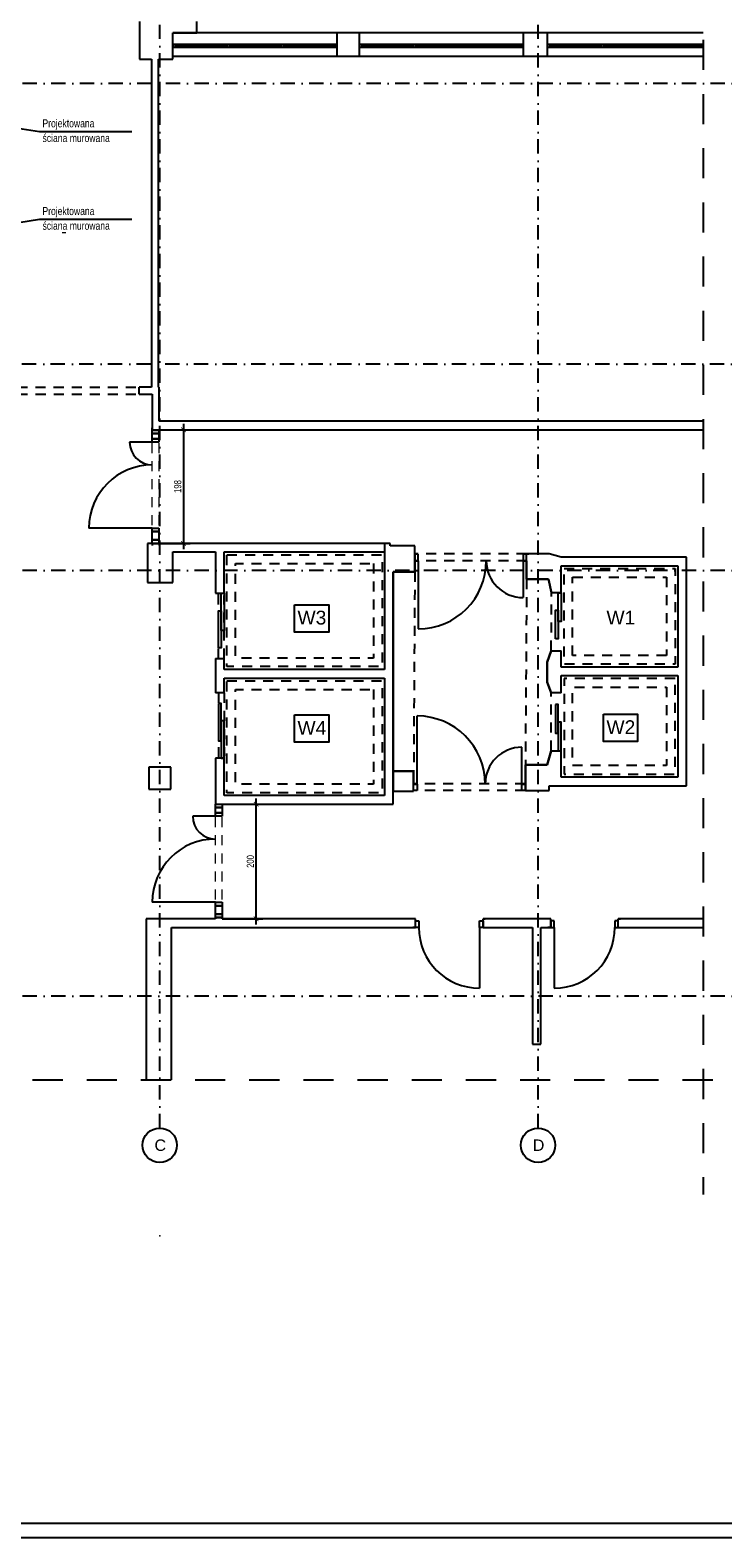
# Model space of a CAD drawing. Header units: metres. Extents: x -1437 to 3563, y -2228 to 2026.
# Tile 6 of 11: x 113 to 1322, y -2228 to 403. Entities that reach past the tile are written whole.
import ezdxf
from ezdxf.enums import TextEntityAlignment as Align

# ---------------------------------------------------------------- set-up
doc = ezdxf.new("R2010")
doc.units = ezdxf.units.M
doc.header["$LTSCALE"] = 50
doc.header["$MEASUREMENT"] = 0
for name, pattern in [('DASHDOTX2', [1, 0.5, -0.25, 0, -0.25]), ('DO', [1, 0.5, -0.24, 0.02, -0.24]), ('DP', [0.63, 0.35, -0.28])]:
    doc.linetypes.add(name, pattern=pattern)
for name, color, linetype in [('A_osie', 7, 'Continuous'), ('A_ściany', 7, 'Continuous'), ('BZ_lpd', 1, 'DP'), ('BZ_odn', 1, 'Continuous'), ('BZ_osd', 1, 'DO'), ('BZ_ram', 2, 'Continuous'), ('BZ_txs', 2, 'Continuous'), ('BZ_wym', 1, 'Continuous'), ('k3_projektowane sciany', 2, 'Continuous'), ('k3_sciany istn', 1, 'DP')]:
    doc.layers.add(name, color=color, linetype=linetype)
doc.styles.add('BIKTS', font='bikromsw.shx', dxfattribs={"width": 0.85})
doc.styles.add('BIKWYM', font='bikromsw.shx', dxfattribs={"width": 0.8})
doc.styles.add('GENERATED_STYLE_1', font='arial.ttf')
doc.dimstyles.new('BZ_BGR_50', dxfattribs={"dimscale": 0.5, "dimtxt": 25, "dimasz": 1.666667, "dimexe": 0, "dimexo": 0, "dimgap": 0, "dimtad": 0, "dimdec": 1, "dimrnd": 0.5, "dimzin": 9, "dimdsep": 46, "dimtxsty": 'BIKWYM', "dimblk": 'NONE', "dimcen": 0, "dimse1": 1, "dimse2": 1, "dimclrd": 256, "dimclre": 256, "dimclrt": 7, "dimadec": 0, "dimazin": 0, "dimtfac": 0.033333, "dimtdec": 1, "dimtmove": 0, "dimatfit": 3, "dimldrblk": 'NONE', "dimfxl": 1, "dimtvp": 0.8, "dimtolj": 1, "dimarcsym": 0})
doc.dimstyles.new('BZ_KP_50', dxfattribs={"dimscale": 0.5, "dimtxt": 25, "dimasz": 16, "dimexe": 24, "dimexo": 0, "dimgap": 0, "dimtad": 0, "dimdec": 1, "dimrnd": 0.5, "dimzin": 9, "dimdsep": 46, "dimtxsty": 'BIKWYM', "dimblk": 'ARCHTICK', "dimblk1": 'ARCHTICK', "dimblk2": 'WYM-KP', "dimcen": 0, "dimdle": 20, "dimclrd": 256, "dimclre": 256, "dimclrt": 7, "dimadec": 0, "dimazin": 0, "dimtfac": 0.033333, "dimtdec": 1, "dimtmove": 0, "dimatfit": 3, "dimfxl": 1, "dimtvp": 0.8, "dimtfillclr": 256, "dimtolj": 1, "dimarcsym": 0})
pattern_1 = [(0, (0, 0), (0, 0.1), [0, -0.1])]

# ---------------------------------------------------------------- blocks, each defined once
blk = doc.blocks.new('_None')
blk = doc.blocks.new('_ArchTick')
at = {"color": 0, "linetype": 'ByBlock', "const_width": 0.15}
blk.add_lwpolyline([(-0.5, -0.5), (0.5, 0.5)], dxfattribs=at)
blk = doc.blocks.new('*D286')
at = {"layer": 'BZ_wym', "lineweight": -2}
for p, q in [((380.8, -284.5), (380.8, -502.8)), ((338.3, -294.5), (392.8, -294.5)), ((337.9, -492.8), (392.8, -492.8))]:
    blk.add_line(p, q, dxfattribs=at)
at = {"layer": 'Defpoints', "color": 0}
for p in [(338.3, -294.5), (337.9, -492.8), (380.8, -492.8)]:
    blk.add_point(p, dxfattribs=at)
at = {"layer": 'BZ_wym', "lineweight": -2, "xscale": 8, "yscale": 8, "zscale": 8}
for p, rotation in [((380.8, -294.5), 90), ((380.8, -492.8), 270)]:
    blk.add_blockref('_ArchTick', p, dxfattribs=dict(at, rotation=rotation))
at = {"layer": 'BZ_wym', "color": 7, "insert": (370.8, -393.6), "char_height": 12.5, "attachment_point": 5, "rotation": 90, "style": 'BIKWYM'}
blk.add_mtext('\\A1;198', dxfattribs=at)
blk = doc.blocks.new('WYM-KP')
blk.add_hatch(color=256).paths.add_polyline_path([(-3, 0, 1), (3, 0, 1)])
blk.add_circle((0, 0), 3)
blk = doc.blocks.new('*D287')
at = {"layer": 'BZ_wym', "lineweight": -2}
for p, q in [((507.6, -1157.8), (507.6, -937.8)), ((448.6, -947.8), (519.6, -947.8)), ((448.6, -1147.8), (519.6, -1147.8))]:
    blk.add_line(p, q, dxfattribs=at)
at = {"layer": 'Defpoints', "color": 0}
for p in [(448.6, -947.8), (507.6, -947.8), (448.6, -1147.8)]:
    blk.add_point(p, dxfattribs=at)
at = {"layer": 'BZ_wym', "lineweight": -2, "xscale": 8, "yscale": 8, "zscale": 8}
for p, rotation in [((507.6, -947.8), 90), ((507.6, -1147.8), 270)]:
    blk.add_blockref('_ArchTick', p, dxfattribs=dict(at, rotation=rotation))
at = {"layer": 'BZ_wym', "color": 7, "insert": (497.6, -1047.8), "char_height": 12.5, "attachment_point": 5, "rotation": 90, "style": 'BIKWYM'}
blk.add_mtext('\\A1;200', dxfattribs=at)

msp = doc.modelspace()

# ---------------------------------------------------------------- hatches: boundary and pattern name
at = {"linetype": 'Continuous', "lineweight": 13}
h = msp.add_hatch(dxfattribs=at)
h.set_pattern_fill('GYPSUM', color=252, style=0, pattern_type=2)
h.set_pattern_definition(pattern_1)
h.paths.add_polyline_path([(169.5, 49.6), (169.4, 49.6), (173.2, 49.6), (173.2, 49.6), (173.2, 49.6)])
h = msp.add_hatch(dxfattribs=at)
h.set_pattern_fill('GYPSUM', color=252, style=0, pattern_type=2)
h.set_pattern_definition(pattern_1)
h.paths.add_polyline_path([(169.5, 49.6), (173.2, 49.6), (173.2, 49.7), (169.5, 49.7)])
h = msp.add_hatch(dxfattribs=at)
h.set_pattern_fill('GYPSUM', color=252, style=0, pattern_type=2)
h.set_pattern_definition(pattern_1)
h.paths.add_polyline_path([(169.5, 49.7), (173.2, 49.7), (173.2, 49.7), (169.6, 49.7)])
h = msp.add_hatch(dxfattribs=at)
h.set_pattern_fill('GYPSUM', color=252, style=0, pattern_type=2)
h.set_pattern_definition(pattern_1)
h.paths.add_polyline_path([(169.6, 49.8), (169.6, 49.7), (173.2, 49.7), (173.2, 49.8)])
h = msp.add_hatch(dxfattribs=at)
h.set_pattern_fill('GYPSUM', color=252, style=0, pattern_type=2)
h.set_pattern_definition(pattern_1)
h.paths.add_polyline_path([(174.3, 49.8), (174.2, 49.8), (174.2, 49.7), (174.3, 49.7)])
h = msp.add_hatch(dxfattribs=at)
h.set_pattern_fill('GYPSUM', color=252, style=0, pattern_type=2)
h.set_pattern_definition(pattern_1)
h.paths.add_polyline_path([(174.2, 49.6), (174.3, 49.6), (174.3, 49.7), (174.2, 49.7)])
h = msp.add_hatch(dxfattribs=at)
h.set_pattern_fill('GYPSUM', color=252, style=0, pattern_type=2)
h.set_pattern_definition(pattern_1)
h.paths.add_polyline_path([(174.2, 49.7), (174.3, 49.7), (174.3, 49.7), (174.2, 49.7)])
h = msp.add_hatch(dxfattribs=at)
h.set_pattern_fill('GYPSUM', color=252, style=0, pattern_type=2)
h.set_pattern_definition(pattern_1)
h.paths.add_polyline_path([(174.2, 49.6), (174.2, 49.6), (174.3, 49.6), (174.3, 49.6), (174.2, 49.6)])

# ---------------------------------------------------------------- linework, layer by layer
at = {"layer": 'A_osie', "color": 18, "linetype": 'DASHDOTX2', "lineweight": 5}
for p in [(339.5, 294.3), (339.5, 294.3), (999.5, 294.3), (999.5, 294.3), (339.5, -1700.7), (339.5, -1700.7)]:
    msp.add_point(p, dxfattribs=at)
at = {"layer": 'A_ściany', "linetype": 'Continuous'}
for p, q in [((784.4, -523.2), (790.4, -523.2)), ((788.4, -924.2), (782.4, -924.2))]:
    msp.add_line(p, q, dxfattribs=at)
at = {"layer": 'BZ_lpd', "ltscale": 3}
for points in [[(1287.5, 480.2), (1287.5, -1628.7)], [(-1205.3, -1428.5), (1458.4, -1428.5)]]:
    msp.add_lwpolyline(points, dxfattribs=at)
at = {"layer": 'BZ_osd'}
for p, q in [((339.5, -1512.8), (339.5, 1496.8)), ((999.5, -1512.8), (999.5, 496.8)), ((2925.1, 309.7), (-1166.1, 309.7)), ((2924.1, -180.3), (-1166.1, -180.3)), ((2925.1, -540.3), (-1166.1, -540.3)), ((2925.1, -1282.6), (-1166.1, -1282.6))]:
    msp.add_line(p, q, dxfattribs=at)
at = {"layer": 'BZ_osd', "color": 7, "linetype": 'Continuous'}
for centre in [(339.5, -1542.8), (999.5, -1542.8)]:
    msp.add_circle(centre, 30, dxfattribs=at)
at = {"layer": 'BZ_ram', "color": 1}
msp.add_lwpolyline([(-1437.2, -2227.9), (-1437.2, 1972.1), (3562.8, 1972.1), (3562.8, -2227.9)], close=True, dxfattribs=at)
at = {"layer": 'BZ_ram'}
msp.add_lwpolyline([(-1287.2, -2202.9), (-1287.2, 1947.1), (3537.8, 1947.1), (3537.8, -2202.9)], close=True, dxfattribs=at)
at = {"layer": 'k3_projektowane sciany', "linetype": 'DP', "lineweight": 5}
for p, q in [((326.4, -492.8), (326.4, -295)), ((338.3, -492.8), (338.3, -295)), ((436.7, -1145.6), (436.7, -947.8)), ((448.6, -1145.6), (448.6, -947.8))]:
    msp.add_line(p, q, dxfattribs=at)
at = {"layer": 'k3_projektowane sciany', "color": 252, "linetype": 'Continuous'}
for p, q in [((326.4, -295), (337.9, -295)), ((326.4, -301), (326.4, -295)), ((326.4, -295), (337.9, -295)), ((326.4, -310.2), (326.4, -295)), ((326.4, -295), (337.9, -295)), ((326.4, -301), (337.9, -301)), ((326.4, -316.2), (326.4, -310.2)), ((326.4, -310.2), (337.9, -310.2)), ((337.9, -310.2), (326.4, -310.2)), ((337.9, -295), (338.3, -295)), ((337.9, -295), (337.9, -301)), ((337.9, -295), (338.3, -295)), ((337.9, -301), (337.9, -310.2)), ((337.9, -310.2), (337.9, -316.2)), ((338.3, -295), (338.3, -294.5)), ((338.3, -295), (338.3, -294.5)), ((326.4, -316.2), (286.8, -316.2)), ((337.9, -316.2), (326.4, -316.2)), ((326.4, -466.2), (216, -466.2)), ((326.4, -472.2), (326.4, -466.2)), ((326.4, -466.2), (337.9, -466.2)), ((337.9, -472.2), (326.4, -472.2)), ((326.4, -486.8), (326.4, -472.2)), ((326.4, -472.2), (337.9, -472.2)), ((337.9, -466.2), (337.9, -472.2)), ((337.9, -472.2), (337.9, -486.8)), ((326.4, -492.8), (326.4, -486.8)), ((326.4, -486.8), (337.9, -486.8)), ((337.9, -486.8), (326.4, -486.8)), ((326.4, -492.8), (337.9, -492.8)), ((337.9, -492.8), (326.4, -492.8)), ((326.4, -492.8), (337.9, -492.8)), ((337.9, -486.8), (337.9, -492.8)), ((337.9, -492.8), (338.3, -492.8)), ((337.9, -492.8), (338.3, -492.8)), ((436.7, -969), (397.1, -969)), ((436.7, -947.8), (448.2, -947.8)), ((436.7, -953.8), (436.7, -947.8)), ((436.7, -947.8), (448.2, -947.8)), ((436.7, -947.8), (448.2, -947.8)), ((448.2, -953.8), (436.7, -953.8)), ((436.7, -963), (436.7, -953.8)), ((436.7, -953.8), (448.2, -953.8)), ((436.7, -969), (436.7, -963)), ((436.7, -963), (448.2, -963)), ((448.2, -963), (436.7, -963)), ((448.2, -969), (436.7, -969)), ((448.2, -947.8), (448.6, -947.8)), ((448.2, -947.8), (448.2, -953.8)), ((448.2, -947.8), (448.6, -947.8)), ((448.2, -953.8), (448.2, -963)), ((448.2, -963), (448.2, -969)), ((436.7, -1119), (326.3, -1119)), ((436.7, -1125), (436.7, -1119)), ((436.7, -1119), (448.2, -1119)), ((448.2, -1125), (436.7, -1125)), ((436.7, -1139.6), (436.7, -1125)), ((436.7, -1125), (448.2, -1125)), ((448.2, -1119), (448.2, -1125)), ((448.2, -1125), (448.2, -1139.6)), ((436.7, -1145.6), (436.7, -1139.6)), ((436.7, -1139.6), (448.2, -1139.6)), ((448.2, -1139.6), (436.7, -1139.6)), ((436.7, -1145.6), (436.7, -1147.8)), ((436.7, -1145.6), (448.2, -1145.6)), ((448.2, -1145.6), (436.7, -1145.6)), ((436.7, -1145.6), (448.2, -1145.6)), ((436.7, -1145.6), (436.7, -1147.8)), ((448.2, -1139.6), (448.2, -1145.6)), ((448.2, -1145.6), (448.6, -1145.6)), ((448.2, -1145.6), (448.6, -1145.6)), ((448.6, -1145.6), (448.6, -1147.8)), ((448.6, -1145.6), (448.6, -1147.8))]:
    msp.add_line(p, q, dxfattribs=at)
at = {"layer": 'k3_projektowane sciany', "color": 252, "linetype": 'Continuous', "flags": 128}
for points in [[(436.7, -1145.6), (436.7, -1147.8)], [(448.6, -1147.8), (448.6, -1145.6)]]:
    msp.add_lwpolyline(points, dxfattribs=at)
at = {"layer": 'k3_projektowane sciany', "color": 252, "linetype": 'Continuous'}
for centre, radius, start, end in [((326.4, -316.2), 39.6, 180, 270), ((326.4, -466.2), 110.4, 90, 180), ((436.7, -969), 39.6, 180, 270), ((436.7, -1119), 110.4, 90, 180)]:
    msp.add_arc(centre, radius, start, end, dxfattribs=at)
at = {"layer": 'k3_sciany istn', "linetype": 'Continuous'}
for p, q in [((648.5, 397.8), (362.5, 397.8)), ((648.5, 397.8), (648.5, 357.3)), ((687.5, 397.8), (687.5, 357.3)), ((973.5, 397.8), (687.5, 397.8)), ((973.5, 397.8), (973.5, 357.3)), ((1015.5, 397.8), (1015.5, 357.3)), ((1287.5, 397.8), (1015.5, 397.8)), ((648.5, 377.8), (362.5, 377.8)), ((362.5, 377.8), (362.5, 372.8)), ((362.5, 372.8), (648.5, 372.8)), ((366.5, 377.8), (366.5, 372.8)), ((366.5, 375.3), (456.5, 375.3)), ((456.5, 377.8), (456.5, 372.8)), ((460.5, 377.8), (460.5, 372.8)), ((460.5, 375.3), (550.5, 375.3)), ((550.5, 377.8), (550.5, 372.8)), ((554.5, 377.8), (554.5, 372.8)), ((554.5, 375.3), (644.5, 375.3)), ((644.5, 377.8), (644.5, 372.8)), ((648.5, 372.8), (648.5, 377.8)), ((973.5, 377.8), (687.5, 377.8)), ((687.5, 377.8), (687.5, 372.8)), ((687.5, 372.8), (973.5, 372.8)), ((691.5, 377.8), (691.5, 372.8)), ((691.5, 375.3), (781.5, 375.3)), ((781.5, 377.8), (781.5, 372.8)), ((785.5, 377.8), (785.5, 372.8)), ((785.5, 375.3), (875.5, 375.3)), ((875.5, 377.8), (875.5, 372.8)), ((879.5, 377.8), (879.5, 372.8)), ((879.5, 375.3), (969.5, 375.3)), ((969.5, 377.8), (969.5, 372.8)), ((973.5, 372.8), (973.5, 377.8)), ((1287.5, 377.8), (1015.5, 377.8)), ((1015.5, 377.8), (1015.5, 372.8)), ((1015.5, 372.8), (1287.5, 372.8)), ((1019.5, 377.8), (1019.5, 372.8)), ((1019.5, 375.3), (1109.5, 375.3)), ((1109.5, 377.8), (1109.5, 372.8)), ((1113.5, 377.8), (1113.5, 372.8)), ((1113.5, 375.3), (1203.5, 375.3)), ((1203.5, 377.8), (1203.5, 372.8)), ((1207.5, 377.8), (1207.5, 372.8)), ((1207.5, 375.3), (1287.5, 375.3)), ((362.5, 357.3), (648.5, 357.3)), ((687.5, 357.3), (973.5, 357.3)), ((1015.5, 357.3), (1287.5, 357.3)), ((303.5, -232.3), (303.4, -220.3)), ((326.4, -295), (326.4, -291.3)), ((326.4, -295), (326.4, -291.3)), ((337.9, -301), (326.4, -301)), ((326.4, -492.8), (326.4, -496.5)), ((326.4, -492.8), (326.4, -496.5)), ((338.3, -492.8), (338.3, -496.5)), ((338.3, -492.8), (338.3, -496.5)), ((436.7, -507.8), (436.7, -579.7)), ((784.4, -511.7), (784.4, -511.2)), ((784.4, -511.7), (784.4, -511.2)), ((784.4, -523.2), (784.4, -511.7)), ((790.4, -511.7), (784.4, -511.7)), ((784.4, -511.7), (784.4, -523.2)), ((784.4, -523.2), (784.4, -511.7)), ((784.4, -523.2), (784.4, -542.2)), ((790.4, -523.2), (790.4, -511.7)), ((790.4, -523.2), (790.4, -642)), ((979.4, -511.7), (973.4, -511.7)), ((973.4, -511.7), (973.4, -523.2)), ((973.4, -523.2), (979.4, -523.2)), ((973.4, -523.2), (973.4, -587.4)), ((979.4, -511.2), (983.1, -511.2)), ((979.4, -511.7), (979.4, -511.2)), ((979.4, -511.7), (979.4, -511.2)), ((979.4, -511.2), (983.1, -511.2)), ((979.4, -523.2), (979.4, -511.7)), ((979.4, -523.2), (979.4, -511.7)), ((979.4, -523.2), (979.4, -511.7)), ((979.4, -555.2), (979.4, -523.2)), ((784.4, -542.2), (746.4, -542.2)), ((746.4, -542.2), (746.4, -890.2)), ((1017.9, -555.2), (979.4, -555.2)), ((1023, -579), (1017.9, -555.2)), ((436.7, -579.7), (451.7, -579.7)), ((1039.8, -579), (1023, -579)), ((1015.4, -700.3), (1022.5, -680)), ((1022.5, -680), (1039.8, -680)), ((436.7, -693.7), (451.7, -693.7)), ((1015.4, -734.8), (1015.4, -700.3)), ((1022.5, -753.5), (1015.4, -734.8)), ((451.7, -753.7), (436.7, -753.7)), ((1039.8, -753.5), (1022.5, -753.5)), ((788.4, -912.7), (788.4, -793.9)), ((451.7, -867.7), (436.7, -867.7)), ((971.4, -912.7), (971.4, -848.5)), ((1015.4, -879.2), (1022.5, -854.5)), ((1022.5, -854.5), (1039.8, -854.5)), ((746.4, -890.2), (782.4, -890.2)), ((782.4, -890.2), (782.4, -912.2)), ((977.4, -912.2), (977.4, -879.2)), ((977.4, -879.2), (1015.4, -879.2)), ((1015.4, -879.2), (977.4, -879.2)), ((782.4, -912.7), (782.4, -912.2)), ((782.4, -912.7), (782.4, -912.2)), ((782.4, -924.2), (782.4, -912.7)), ((782.4, -912.7), (788.4, -912.7)), ((782.4, -924.2), (782.4, -912.7)), ((782.4, -924.2), (782.4, -912.7)), ((788.4, -912.7), (788.4, -924.2)), ((971.4, -924.2), (971.4, -912.7)), ((971.4, -912.7), (977.4, -912.7)), ((977.4, -912.7), (977.4, -912.2)), ((977.4, -912.7), (977.4, -912.2)), ((977.4, -924.2), (977.4, -912.7)), ((977.4, -912.7), (977.4, -924.2)), ((977.4, -924.2), (977.4, -912.7)), ((977.4, -924.2), (971.4, -924.2)), ((977.4, -924.2), (981.1, -924.2)), ((977.4, -924.2), (981.1, -924.2)), ((785.5, -1147.8), (781.8, -1147.8)), ((785.5, -1147.8), (781.8, -1147.8)), ((785.5, -1151.3), (785.5, -1147.8)), ((785.5, -1151.3), (785.5, -1147.8)), ((785.5, -1162.8), (785.5, -1151.3)), ((785.5, -1151.3), (791.5, -1151.3)), ((785.5, -1162.8), (785.5, -1151.3)), ((785.5, -1162.8), (785.5, -1151.3)), ((791.5, -1151.3), (791.5, -1162.8)), ((897.5, -1162.8), (897.5, -1151.3)), ((897.5, -1151.3), (903.5, -1151.3)), ((903.5, -1147.8), (907.2, -1147.8)), ((903.5, -1151.3), (903.5, -1147.8)), ((903.5, -1151.3), (903.5, -1147.8)), ((903.5, -1147.8), (907.2, -1147.8)), ((903.5, -1162.8), (903.5, -1151.3)), ((903.5, -1151.3), (903.5, -1162.8)), ((903.5, -1162.8), (903.5, -1151.3)), ((1021.5, -1147.8), (1017.8, -1147.8)), ((1021.5, -1147.8), (1017.8, -1147.8)), ((1021.5, -1151.3), (1021.5, -1147.8)), ((1021.5, -1151.3), (1021.5, -1147.8)), ((1021.5, -1162.8), (1021.5, -1151.3)), ((1027.5, -1151.3), (1021.5, -1151.3)), ((1021.5, -1151.3), (1021.5, -1162.8)), ((1021.5, -1162.8), (1021.5, -1151.3)), ((1027.5, -1162.8), (1027.5, -1151.3)), ((1139.5, -1151.3), (1133.5, -1151.3)), ((1133.5, -1151.3), (1133.5, -1162.8)), ((1139.5, -1147.8), (1143.2, -1147.8)), ((1139.5, -1151.3), (1139.5, -1147.8)), ((1139.5, -1151.3), (1139.5, -1147.8)), ((1139.5, -1147.8), (1143.2, -1147.8)), ((1139.5, -1162.8), (1139.5, -1151.3)), ((1139.5, -1162.8), (1139.5, -1151.3)), ((1139.5, -1162.8), (1139.5, -1151.3)), ((785.5, -1162.8), (780.8, -1162.8)), ((785.5, -1162.8), (780.8, -1162.8)), ((791.5, -1162.8), (785.5, -1162.8)), ((903.5, -1162.8), (897.5, -1162.8)), ((897.5, -1162.8), (897.5, -1268.8)), ((903.5, -1162.8), (908.2, -1162.8)), ((903.5, -1162.8), (908.2, -1162.8)), ((989.5, -1162.8), (989.5, -1366.5)), ((1021.5, -1162.8), (1016.8, -1162.8)), ((1021.5, -1162.8), (1016.8, -1162.8)), ((1021.5, -1162.8), (1027.5, -1162.8)), ((1027.5, -1162.8), (1027.5, -1268.8)), ((1133.5, -1162.8), (1139.5, -1162.8)), ((1139.5, -1162.8), (1144.2, -1162.8)), ((1139.5, -1162.8), (1144.2, -1162.8))]:
    msp.add_line(p, q, dxfattribs=at)
at = {"layer": 'k3_sciany istn', "linetype": 'DP'}
for p, q in [((28.4, -220.5), (303.5, -220.5)), ((28.5, -232.5), (303.5, -232.5)), ((979.4, -511.2), (784.4, -511.2)), ((979.4, -523.2), (784.4, -523.2)), ((784.4, -542.2), (782.4, -890.2)), ((1059.8, -688.5), (1059.8, -551.8)), ((1059.8, -551.8), (1223.4, -551.8)), ((1223.4, -551.8), (1223.4, -688.5)), ((979.4, -555.2), (977.4, -879.2)), ((441.7, -693.7), (441.7, -579.7)), ((451.7, -693.7), (451.7, -583.7)), ((1022.5, -680), (1023, -579)), ((1223.4, -688.5), (1059.8, -688.5)), ((441.7, -753.7), (441.7, -867.7)), ((451.7, -753.7), (451.7, -863.7)), ((1022.5, -854.5), (1022.5, -753.5)), ((977.2, -912.2), (782.4, -912.2)), ((977.2, -924.2), (782.4, -924.2))]:
    msp.add_line(p, q, dxfattribs=at)
at = {"layer": 'k3_sciany istn', "linetype": 'Continuous', "flags": 128}
for points in [[(304.4, 418), (304.4, 352)], [(362.5, 352), (362.5, 397.8)], [(362.5, 397.8), (404.4, 397.8)], [(404.4, 397.8), (404.4, 418)], [(687.5, 397.8), (648.5, 397.8)], [(1015.5, 397.8), (973.5, 397.8)], [(304.4, 352), (325.3, 352)], [(325.3, 352), (325.3, -220.2)], [(337.3, -220.2), (337.3, 352)], [(337.3, 352), (362.5, 352)], [(648.5, 357.3), (687.5, 357.3)], [(973.5, 357.3), (1015.5, 357.3)], [(325.3, -220.2), (303.4, -220.3)], [(303.5, -232.3), (326.4, -232.2)], [(326.4, -232.2), (326.4, -294.5)], [(338.4, -220.2), (337.3, -220.2)], [(338.4, -279.5), (338.4, -220.2)], [(1287.5, -279.5), (338.4, -279.5)], [(326.4, -294.5), (1287.5, -294.5)], [(317.9, -492.8), (317.9, -561.3)], [(731.4, -492.8), (317.9, -492.8)], [(741.3, -492.8), (731.4, -492.8)], [(731.4, -492.8), (731.4, -507.8)], [(741.3, -497.3), (741.3, -492.8)], [(784.4, -497.3), (741.3, -497.3)], [(784.4, -511.2), (784.4, -497.3)], [(362.4, -561.3), (362.4, -507.8)], [(362.4, -507.8), (436.7, -507.8)], [(451.7, -507.8), (731.4, -507.8)], [(451.7, -579.7), (451.7, -507.8)], [(731.4, -507.8), (731.4, -542.2)], [(784.4, -542.2), (784.4, -523.2)], [(1018.7, -511.2), (979.4, -511.2)], [(979.4, -523.2), (979.4, -555.2)], [(1039.8, -516.8), (1018.7, -511.2)], [(1258.4, -516.8), (1039.8, -516.8)], [(1258.4, -531.8), (1258.4, -516.8)], [(731.4, -542.2), (731.4, -712.8)], [(746.4, -542.2), (784.4, -542.2)], [(746.4, -947.8), (746.4, -542.2)], [(1039.8, -579), (1039.8, -531.8)], [(1039.8, -531.8), (1243.4, -531.8)], [(1243.4, -531.8), (1243.4, -708.5)], [(1258.4, -915.6), (1258.4, -531.8)], [(317.9, -561.3), (362.4, -561.3)], [(979.4, -555.2), (1017.9, -555.2)], [(1017.9, -555.2), (1023, -579)], [(1022.5, -680), (1015.4, -700.3)], [(1039.8, -708.5), (1039.8, -680)], [(436.7, -693.7), (436.7, -753.7)], [(451.7, -712.8), (451.7, -693.7)], [(1015.4, -700.3), (1015.4, -734.8)], [(1243.4, -708.5), (1039.8, -708.5)], [(731.4, -712.8), (451.7, -712.8)], [(451.7, -753.7), (451.7, -727.8)], [(451.7, -727.8), (731.4, -727.8)], [(731.4, -727.8), (731.4, -932.8)], [(1015.4, -734.8), (1022.5, -753.5)], [(1039.8, -753.5), (1039.8, -723.5)], [(1039.8, -723.5), (1243.4, -723.5)], [(1243.4, -723.5), (1243.4, -900.6)], [(436.7, -867.7), (436.7, -947.8)], [(451.7, -932.8), (451.7, -867.7)], [(1022.5, -854.5), (1015.4, -879.2)], [(1039.8, -900.6), (1039.8, -854.5)], [(320.7, -883.3), (320.7, -921.8)], [(358.7, -883.3), (320.7, -883.3)], [(358.7, -921.8), (358.7, -883.3)], [(782.4, -890.2), (746.4, -890.2)], [(746.4, -890.2), (746.4, -925.2)], [(782.4, -912.2), (782.4, -890.2)], [(977.4, -879.2), (977.4, -912.2)], [(1018.7, -924.2), (1018.7, -915.6)], [(1018.7, -915.6), (1039.8, -915.6)], [(1243.4, -900.6), (1039.8, -900.6)], [(1039.8, -915.6), (1258.4, -915.6)], [(320.7, -921.8), (358.7, -921.8)], [(731.4, -932.8), (451.7, -932.8)], [(746.4, -925.2), (782.4, -925.2)], [(782.4, -925.2), (782.4, -924.2)], [(977.4, -924.2), (1018.7, -924.2)], [(448.6, -947.8), (746.4, -947.8)], [(315.5, -1147.8), (315.5, -1428.5)], [(436.7, -1147.8), (315.5, -1147.8)], [(785.5, -1147.8), (448.6, -1147.8)], [(1021.5, -1147.8), (903.5, -1147.8)], [(1287.5, -1147.8), (1139.5, -1147.8)], [(360, -1428.5), (360, -1162.8)], [(360, -1162.8), (785.5, -1162.8)], [(903.5, -1162.8), (989.5, -1162.8)], [(1004.5, -1162.8), (1021.5, -1162.8)], [(1004.5, -1366.5), (1004.5, -1162.8)], [(1139.5, -1162.8), (1287.5, -1162.8)], [(989.5, -1366.5), (1004.5, -1366.5)]]:
    msp.add_lwpolyline(points, dxfattribs=at)
at = {"layer": 'k3_sciany istn', "linetype": 'DP', "flags": 128}
for points in [[(456.7, -512.8), (727.6, -512.8), (727.6, -707.8), (456.7, -707.8)], [(712.6, -527.8), (712.6, -692.8), (471.7, -692.8), (471.7, -527.8)], [(1044.8, -536.8), (1238.4, -536.8), (1238.4, -703.5), (1044.8, -703.5)], [(456.7, -732.8), (727.6, -732.8), (727.6, -927.8), (456.7, -927.8)], [(1238.4, -728.5), (1044.8, -728.5), (1044.8, -895.6), (1238.4, -895.6)], [(712.6, -747.8), (712.6, -912.8), (471.7, -912.8), (471.7, -747.8)], [(1223.4, -743.5), (1223.4, -880.6), (1059.8, -880.6), (1059.8, -743.5)]]:
    msp.add_lwpolyline(points, close=True, dxfattribs=at)
at = {"layer": 'k3_sciany istn', "linetype": 'Continuous', "flags": 128}
for points in [[(446.7, -644.7), (446.7, -579.7), (451.7, -579.7), (451.7, -644.7)], [(574.8, -599.9), (634.2, -599.9), (634.2, -647.6), (574.8, -647.6)], [(1034.8, -629), (1034.8, -579), (1039.8, -579), (1039.8, -629)], [(441.7, -675.3), (441.7, -610.3), (446.7, -610.3), (446.7, -675.3)], [(1029.8, -659.6), (1029.8, -609.6), (1034.8, -609.6), (1034.8, -659.6)], [(441.7, -772.1), (441.7, -837.1), (446.7, -837.1), (446.7, -772.1)], [(1029.8, -773.9), (1029.8, -823.9), (1034.8, -823.9), (1034.8, -773.9)], [(446.7, -802.7), (446.7, -867.7), (451.7, -867.7), (451.7, -802.7)], [(574.8, -792.2), (634.2, -792.2), (634.2, -839.9), (574.8, -839.9)], [(1034.8, -804.5), (1034.8, -854.5), (1039.8, -854.5), (1039.8, -804.5)], [(1113.8, -791), (1173.2, -791), (1173.2, -838.7), (1113.8, -838.7)]]:
    msp.add_lwpolyline(points, close=True, dxfattribs=at)
at = {"layer": 'k3_sciany istn', "linetype": 'Continuous'}
for centre, radius, start, end in [((790.4, -523.2), 118.8, 270, 0), ((973.4, -523.2), 64.2, 180, 270), ((788.4, -912.7), 118.8, 0, 90), ((971.4, -912.7), 64.2, 90, 180), ((897.5, -1162.8), 106, 180, 270), ((1027.5, -1162.8), 106, 270, 0)]:
    msp.add_arc(centre, radius, start, end, dxfattribs=at)

# ---------------------------------------------------------------- texts
at = {"layer": 'BZ_osd', "color": 7, "linetype": 'Continuous', "style": 'GENERATED_STYLE_1'}
for tag, p in [('C', (340.4, -1542.8)), ('D', (1000.4, -1542.8))]:
    msp.add_attdef(tag, text='C', height=20, dxfattribs=at).set_placement(p, align=Align.MIDDLE_CENTER)
at = {"layer": 'BZ_txs', "style": 'BIKTS', "width": 0.8}
for s, p in [('Projektowana  ', (134.8, 233.1)), ('ściana murowana', (135, 207.4)), ('Projektowana  ', (134.8, 80)), ('ściana murowana', (135, 54.4))]:
    msp.add_text(s, height=14, dxfattribs=at).set_placement(p)
at = {"layer": 'k3_sciany istn', "linetype": 'Continuous', "char_height": 23.999, "attachment_point": 4, "style": 'GENERATED_STYLE_1'}
for s, insert in [('\\A1;{\\fArial|b0|i0|c238|p38;W3}', (579.8, -622.5)), ('\\A1;{\\fArial|b0|i0|c238|p38;W1}', (1118.8, -622.3)), ('\\A1;{\\fArial|b0|i0|c238|p38;W4}', (579.8, -814.7)), ('\\A1;{\\fArial|b0|i0|c238|p38;W2}', (1118.8, -813.5))]:
    msp.add_mtext(s, dxfattribs=dict(at, insert=insert))

# ---------------------------------------------------------------- dimensions: what is measured, and where the dimension line sits
at = {"layer": 'BZ_wym'}
for base, p1, p2, picture, middle in [((380.8, -492.8), (338.3, -294.5), (337.9, -492.8), '*D286', (370.8, -393.6)), ((507.6, -947.8), (448.6, -1147.8), (448.6, -947.8), '*D287', (497.6, -1047.8))]:
    dim = msp.add_linear_dim(base=base, p1=p1, p2=p2, angle=90, dimstyle='BZ_KP_50', override={"dimdec": 0, "dimrnd": 1, "dimatfit": 1}, dxfattribs=at)
    dim.commit()
    dim.dimension.update_dxf_attribs({"geometry": picture, "text_midpoint": middle})

# ---------------------------------------------------------------- leaders
at = {"layer": 'BZ_odn'}
for points in [[(23.5, 242.5), (129.7, 225.6), (291, 225.6)], [(23.5, 55.7), (129.7, 72.6), (291, 72.6)]]:
    msp.add_leader(points, dimstyle='BZ_BGR_50', dxfattribs=at)

doc.saveas('drawing.dxf')
